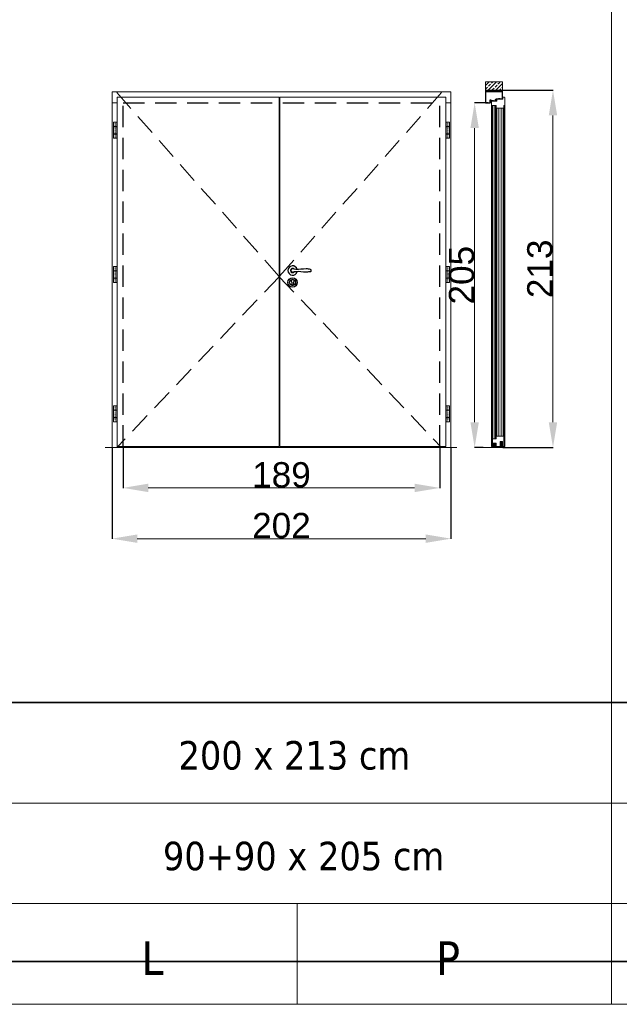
# Model space of a CAD drawing. Header units: millimetres. Extents: x 23192 to 149900, y -396339 to -79279.
# Tile 33 of 136: x 69113 to 69471, y -215125 to -214538. Entities that reach past the tile are written whole.
import ezdxf

# ---------------------------------------------------------------- set-up
doc = ezdxf.new("R2010")
doc.units = ezdxf.units.MM
doc.linetypes.add('CENTER', pattern=[0.6, 0.375, -0.075, 0.075, -0.075])
doc.linetypes.add('DASHED', pattern=[19.05, 12.7, -6.35])
doc.layers.get('0').update_dxf_attribs({"lineweight": 0})
for name, color, linetype, lineweight in [('0_LEGENDA', 7, 'Continuous', 13), ('Drzwi - hatch', 8, 'Continuous', 5), ('Drzwi KRAWĘDZIE', 7, 'Continuous', 20), ('Drzwi Kreskowanie', 252, 'Continuous', 5), ('KOREkty', 190, 'Continuous', 35)]:
    doc.layers.add(name, color=color, linetype=linetype, lineweight=lineweight)
for name, color, linetype in [('Drzwi - klamki', 150, 'Continuous'), ('Drzwi PRZER-DUŻA', 240, 'DASHED'), ('GRUBA', 4, 'Continuous')]:
    doc.layers.add(name, color=color, linetype=linetype)
doc.styles.add('ARIAL', font='tahoma.ttf')
doc.styles.add('AT_ARIAL', font='arial.ttf')
doc.dimstyles.new('Renata_ślusarka', dxfattribs={"dimtxt": 50, "dimasz": 50, "dimexe": 0.18, "dimexo": 0.0625, "dimgap": 0.09, "dimtad": 1, "dimdec": 0, "dimzin": 0, "dimdsep": 46, "dimtxsty": 'AT_ARIAL', "dimcen": 0.09, "dimclrd": 7, "dimclre": 7, "dimclrt": 7, "dimadec": 0, "dimazin": 0, "dimtfac": 1, "dimtdec": 0, "dimtofl": 0, "dimtmove": 0, "dimatfit": 3, "dimfxl": 1, "dimtolj": 1, "dimtzin": 0, "dimlwd": -1, "dimarcsym": 0})

# ---------------------------------------------------------------- blocks, each defined once
blk = doc.blocks.new('DA8083FR')
at = {"ltscale": 0.05}
for p, q in [((-6.399964, 0), (-8.399964, 0)), ((8.400024, 0), (6.400024, 0))]:
    blk.add_line(p, q, dxfattribs=at)
at = {"ltscale": 0.175}
for p, q in [((-3.5, 0), (3.5, 0)), ((-3.5, -1.199997), (3.5, -1.199997))]:
    blk.add_line(p, q, dxfattribs=at)
at = {"ltscale": 0.1125}
for p, q in [((-3.5, -2.900009), (-3.5, 0)), ((3.5, -2.900009), (3.5, 0))]:
    blk.add_line(p, q, dxfattribs=at)
at = {"ltscale": 0.3625}
for p, q in [((-9, -3.400009), (-9, -17.900009)), ((9, -3.400009), (9, -17.900009))]:
    blk.add_line(p, q, dxfattribs=at)
at = {"ltscale": 0.015}
for p, q in [((-8.699951, -0.300003), (-8.699951, -0.900009)), ((8.700012, -0.900009), (8.700012, -0.300003))]:
    blk.add_line(p, q, dxfattribs=at)
at = {"ltscale": 0.1}
for p, q in [((-8.5, -2.900009), (-4.5, -2.900009)), ((4.5, -2.900009), (8.5, -2.900009))]:
    blk.add_line(p, q, dxfattribs=at)
at = {"ltscale": 0.025}
for p, q in [((-8.399964, -1.199997), (-7.399964, -1.199997)), ((7.400024, -1.199997), (8.400024, -1.199997))]:
    blk.add_line(p, q, dxfattribs=at)
at = {"ltscale": 0.0875}
for p, q in [((-4.5, -18.900009), (-8, -18.900009)), ((8, -18.900009), (4.5, -18.900009))]:
    blk.add_line(p, q, dxfattribs=at)
at = {"ltscale": 0.098125}
for p, q in [((-7.799988, -22.825012), (-7.799988, -18.900009)), ((7.800049, -22.825012), (7.800049, -18.900009))]:
    blk.add_line(p, q, dxfattribs=at)
at = {"ltscale": 0.0325}
for p, q in [((-7.199951, -1.400009), (-7.199951, -2.699997)), ((7.200012, -2.699997), (7.200012, -1.400009))]:
    blk.add_line(p, q, dxfattribs=at)
at = {"ltscale": 0.098614}
for p, q in [((-6.839722, -18.900009), (-7.000305, -22.841293)), ((6.839783, -18.900009), (7.000366, -22.841293))]:
    blk.add_line(p, q, dxfattribs=at)
at = {"ltscale": 0.00918}
blk.add_line((-6.195435, -18.900009), (-6.113953, -19.258041), dxfattribs=at)
at = {"ltscale": 0.01516}
for p, q in [((-6.094483, -19.583938), (-6.157593, -20.187042)), ((6.157654, -20.187042), (6.094543, -19.583938))]:
    blk.add_line(p, q, dxfattribs=at)
at = {"ltscale": 0.0575}
for p, q in [((-6, -2.699997), (-6, -0.400009)), ((6, -0.400009), (6, -2.699997))]:
    blk.add_line(p, q, dxfattribs=at)
at = {"ltscale": 0.013848}
blk.add_line((-5.560852, -20.249466), (-5.503174, -19.698562), dxfattribs=at)
at = {"ltscale": 0.043857}
for p, q in [((-5.30426, -19.519378), (-3.549988, -19.519378)), ((5.304321, -19.519378), (3.550049, -19.519378))]:
    blk.add_line(p, q, dxfattribs=at)
at = {"ltscale": 0.4}
for p, q in [((-4.5, -2.900009), (-4.5, -18.900009)), ((4.5, -2.900009), (4.5, -18.900009))]:
    blk.add_line(p, q, dxfattribs=at)
at = {"ltscale": 0.225}
for p, q in [((-4.5, -2.900009), (4.5, -2.900009)), ((4.5, -2.900009), (-4.5, -2.900009)), ((4.5, -18.900009), (-4.5, -18.900009))]:
    blk.add_line(p, q, dxfattribs=at)
at = {"ltscale": 0.194121}
blk.add_line((-3.882385, -18.900009), (3.882446, -18.900009), dxfattribs=at)
at = {"ltscale": 0.061736}
for p, q in [((-3.349976, -19.719375), (-3.349976, -22.188797)), ((3.350036, -19.719375), (3.350036, -22.188797))]:
    blk.add_line(p, q, dxfattribs=at)
at = {"ltscale": 0.016505}
blk.add_line((-2.75, -21.147186), (-2.892883, -21.791748), dxfattribs=at)
at = {"ltscale": 0.035695}
for p, q in [((-2.75, -19.719375), (-2.75, -21.147186)), ((2.75, -21.147186), (2.75, -19.719375))]:
    blk.add_line(p, q, dxfattribs=at)
at = {"ltscale": 0.127501}
blk.add_line((2.550049, -19.519378), (-2.549988, -19.519378), dxfattribs=at)
at = {"ltscale": 0.108406}
blk.add_line((-2.168091, -10.699997), (2.168152, -10.699997), dxfattribs=at)
at = {"ltscale": 0.107848}
blk.add_line((2.156982, -9.5), (-2.156922, -9.5), dxfattribs=at)
at = {"ltscale": 0.017671}
blk.add_line((-0.353394, -23.37442), (0.353454, -23.37442), dxfattribs=at)
at = {"ltscale": 0.009999}
blk.add_line((0.200012, -2.900009), (-0.199951, -2.900009), dxfattribs=at)
at = {"ltscale": 0.012222}
blk.add_line((0, -6.6958), (0, -7.184692), dxfattribs=at)
at = {"ltscale": 0.016633}
blk.add_line((0, -7.184692), (0, -7.850006), dxfattribs=at)
at = {"ltscale": 0.016506}
blk.add_line((2.892944, -21.791748), (2.75, -21.147186), dxfattribs=at)
at = {"ltscale": 0.013847}
blk.add_line((5.560913, -20.24942), (5.503235, -19.698562), dxfattribs=at)
at = {"ltscale": 0.009179}
blk.add_line((6.114014, -19.258041), (6.195434, -18.900009), dxfattribs=at)
for points in [[(-8.5, -2.900009), (-8.599732, -2.910064), (-8.695374, -2.939758), (-8.858215, -3.051193), (-8.963745, -3.213195), (-9, -3.400009)], [(-8, -18.900009), (-8.202698, -18.879196), (-8.394165, -18.819046), (-8.567505, -18.723373), (-8.721863, -18.592086), (-8.838684, -18.444503), (-8.929993, -18.267639), (-8.982666, -18.086334), (-9, -17.900009)], [(8, -18.900009), (8.202698, -18.879196), (8.394165, -18.819046), (8.567505, -18.723373), (8.721863, -18.592086), (8.838684, -18.444503), (8.929993, -18.267639), (8.982666, -18.086334), (9, -17.900009)], [(9, -3.400009), (8.963806, -3.213195), (8.858276, -3.051193), (8.695373, -2.939758), (8.599792, -2.910064), (8.5, -2.900009)]]:
    blk.add_lwpolyline(points)
for radius in [3.404208, 2.915314, 2.25]:
    blk.add_circle((0, -10.100006), radius)
for centre, radius, start, end in [((-8.399964, -0.300003), 0.3, 90.000003, 180.000005), ((-8.399964, -0.900009), 0.3, 179.999991, 270.000001), ((-7.399964, -22.824997), 0.4, 180.001125, 357.665424), ((-7.399964, -1.400009), 0.2, 0, 90.000003), ((-7.399964, -2.699997), 0.2, 270.000001, 0), ((-6.399964, -0.400009), 0.4, 0, 90.000003), ((-3.671143, -20.447189), 2.5, 174.027059, 289.64092), ((-7.08905, -19.479889), 1, 354.027419, 12.81746), ((-5.799988, -2.699997), 0.2, 179.999991, 270.000001), ((-3.671143, -20.447189), 1.9, 174.026868, 275.613132), ((-5.30426, -19.719375), 0.2, 89.999996, 174.026704), ((-3.549988, -19.719375), 0.2, 359.999983, 89.999996), ((-3.5, -22.188797), 0.15, 275.61264, 0.000569), ((-2.599976, -21.856674), 0.3, 167.500472, 240.643356), ((-2.763611, -22.990097), 0.2, 62.74125, 109.632466), ((-2.549988, -19.719375), 0.2, 89.998555, 180.000005), ((0.929809, -15.581268), 7.5, 240.643274, 262.6826), ((-0.353394, -18.311325), 5.063093, 242.745388, 270.000001), ((0, -22.821808), 0.2, 262.681781, 277.318221), ((-0.929749, -15.581268), 7.5, 277.317456, 299.356727), ((0.353454, -18.311325), 5.063093, 269.999673, 297.254614), ((2.550049, -19.719375), 0.2, 359.999983, 89.998855), ((2.763672, -22.990097), 0.2, 70.364834, 117.260729), ((2.600036, -21.856674), 0.3, 299.356263, 12.499337), ((3.671203, -20.447189), 2.5, 250.359081, 5.972941), ((3.5, -22.188797), 0.15, 179.999691, 264.388645), ((3.550049, -19.719375), 0.2, 89.999996, 180.000005), ((3.671203, -20.447189), 1.900002, 264.386569, 5.974443), ((5.304321, -19.719375), 0.2, 5.973296, 89.999996), ((5.800049, -2.699997), 0.2, 270.000001, 0), ((6.400024, -0.400009), 0.4, 90.000003, 180.000005), ((7.089111, -19.479889), 1, 167.18224, 185.972268), ((7.400024, -22.824997), 0.4, 182.334564, 359.998863), ((7.400024, -1.400009), 0.2, 90.000003, 179.999991), ((7.400024, -2.699997), 0.2, 179.999991, 270.000001), ((8.400024, -0.300003), 0.3, 0, 90.000003), ((8.400024, -0.900009), 0.3, 270.000001, 0.00001)]:
    blk.add_arc(centre, radius, start, end)
blk = doc.blocks.new('*D34')
at = {"color": 7, "linetype": 'ByBlock', "lineweight": -2, "transparency": 16777216}
for p, q in [((69392.4, -214587.65), (69384.22, -214587.65)), ((69389.49, -214793.05), (69384.22, -214793.05))]:
    blk.add_line(p, q, dxfattribs=at)
at = {"color": 7, "transparency": 16777216}
blk.add_line((69384.4, -214778.05), (69384.4, -214602.65), dxfattribs=at)
at = {"color": 7, "linetype": 'ByBlock', "transparency": 16777216}
for points in [[(69381.9, -214602.65), (69386.9, -214602.65), (69384.4, -214587.65)], [(69381.9, -214778.05), (69386.9, -214778.05), (69384.4, -214793.05)]]:
    blk.add_solid(points, dxfattribs=at)
at = {"layer": 'DEFPOINTS', "color": 0, "linetype": 'ByBlock', "transparency": 16777216}
for p in [(69384.4, -214587.65), (69392.46, -214587.65), (69389.55, -214793.05)]:
    blk.add_point(p, dxfattribs=at)
at = {"color": 7, "linetype": 'ByBlock', "transparency": 16777216, "insert": (69376.65, -214690.35), "char_height": 15, "attachment_point": 5, "rotation": 90, "style": 'AT_ARIAL'}
blk.add_mtext('\\A1;205', dxfattribs=at)
blk = doc.blocks.new('*D35')
at = {"color": 7, "linetype": 'ByBlock', "lineweight": -2, "transparency": 16777216}
for p, q in [((69401.11, -214580.05), (69431.26, -214580.05)), ((69401.11, -214793.05), (69431.26, -214793.05))]:
    blk.add_line(p, q, dxfattribs=at)
at = {"color": 7, "transparency": 16777216}
blk.add_line((69431.08, -214595.05), (69431.08, -214778.05), dxfattribs=at)
at = {"color": 7, "linetype": 'ByBlock', "transparency": 16777216}
for points in [[(69428.58, -214595.05), (69433.58, -214595.05), (69431.08, -214580.05)], [(69428.58, -214778.05), (69433.58, -214778.05), (69431.08, -214793.05)]]:
    blk.add_solid(points, dxfattribs=at)
at = {"layer": 'DEFPOINTS', "color": 0, "linetype": 'ByBlock', "transparency": 16777216}
for p in [(69401.05, -214580.05), (69401.05, -214793.05), (69431.08, -214793.05)]:
    blk.add_point(p, dxfattribs=at)
at = {"color": 7, "linetype": 'ByBlock', "transparency": 16777216, "insert": (69423.32, -214686.55), "char_height": 15, "attachment_point": 5, "rotation": 90, "style": 'AT_ARIAL'}
blk.add_mtext('\\A1;213', dxfattribs=at)
blk = doc.blocks.new('*D36')
at = {"color": 7, "linetype": 'ByBlock', "lineweight": -2, "transparency": 16777216}
for p, q in [((69168.24, -214793.12), (69168.24, -214847.61)), ((69370.24, -214793.12), (69370.24, -214847.61))]:
    blk.add_line(p, q, dxfattribs=at)
at = {"color": 7, "transparency": 16777216}
blk.add_line((69183.24, -214847.43), (69355.24, -214847.43), dxfattribs=at)
at = {"color": 7, "linetype": 'ByBlock', "transparency": 16777216}
for points in [[(69183.24, -214844.93), (69183.24, -214849.93), (69168.24, -214847.43)], [(69355.24, -214844.93), (69355.24, -214849.93), (69370.24, -214847.43)]]:
    blk.add_solid(points, dxfattribs=at)
at = {"layer": 'DEFPOINTS', "color": 0, "linetype": 'ByBlock', "transparency": 16777216}
for p in [(69168.24, -214793.05), (69370.24, -214793.05), (69370.24, -214847.43)]:
    blk.add_point(p, dxfattribs=at)
at = {"color": 7, "linetype": 'ByBlock', "transparency": 16777216, "insert": (69269.24, -214839.68), "char_height": 15, "attachment_point": 5, "style": 'AT_ARIAL'}
blk.add_mtext('\\A1;202', dxfattribs=at)
blk = doc.blocks.new('*D37')
at = {"color": 7, "linetype": 'ByBlock', "lineweight": -2, "transparency": 16777216}
for p, q in [((69174.84, -214792.62), (69174.84, -214817.34)), ((69363.64, -214792.01), (69363.64, -214817.34))]:
    blk.add_line(p, q, dxfattribs=at)
at = {"color": 7, "transparency": 16777216}
blk.add_line((69189.84, -214817.16), (69348.64, -214817.16), dxfattribs=at)
at = {"color": 7, "linetype": 'ByBlock', "transparency": 16777216}
for points in [[(69189.84, -214814.66), (69189.84, -214819.66), (69174.84, -214817.16)], [(69348.64, -214814.66), (69348.64, -214819.66), (69363.64, -214817.16)]]:
    blk.add_solid(points, dxfattribs=at)
at = {"layer": 'DEFPOINTS', "color": 0, "linetype": 'ByBlock', "transparency": 16777216}
for p in [(69174.84, -214792.55), (69363.64, -214791.94), (69363.64, -214817.16)]:
    blk.add_point(p, dxfattribs=at)
at = {"color": 7, "linetype": 'ByBlock', "transparency": 16777216, "insert": (69269.24, -214809.42), "char_height": 15, "attachment_point": 5, "style": 'AT_ARIAL'}
blk.add_mtext('\\A1;189', dxfattribs=at)

msp = doc.modelspace()

# ---------------------------------------------------------------- hatches: boundary and pattern name
at = {"layer": 'Drzwi - hatch'}
h = msp.add_hatch(dxfattribs=at)
h.set_pattern_fill('ANSI33', color=256, scale=0.5)
h.set_pattern_definition([(45, (69511.0996, -218830.3435), (-2.245064, 2.245064), []), (45, (69513.3447, -218830.3435), (-2.245064, 2.245064), [1.5875, -0.79375])])
h.paths.add_polyline_path([(69390.848, -214575.058), (69390.848, -214580.054), (69401.048, -214580.054), (69401.048, -214575.058)])
h = msp.add_hatch(dxfattribs=at)
h.set_pattern_fill('AR-CONC', color=256, scale=0.003)
h.set_pattern_definition([(50, (70840.35185, -219106.025), (0.546554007, -0.047817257), [0.05715, -0.62865]), (355, (70840.35185, -219106.025), (-0.105730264, 0.573170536), [0.04572, -0.50292175]), (100.451445, (70840.3974, -219106.029), (0.44082374, 0.525353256), [0.048570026, -0.534270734]), (46.1842, (70840.35185, -219105.8726), (0.81323712, -0.12612698), [0.085725, -0.942975]), (96.635558, (70840.4196, -219105.8831), (0.7122124, 0.74227837), [0.07285507, -0.80140682]), (351.184151, (70840.35185, -219105.8726), (0.7122124, 0.74227837), [0.0685799, -0.7543792]), (21, (70840.42805, -219105.9107), (0.454843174, -0.306795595), [0.05715, -0.62865]), (326, (70840.42805, -219105.9107), (0.185406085, 0.5525639), [0.04572, -0.50292]), (71.451445, (70840.46595, -219105.93626), (0.64024926, 0.245768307), [0.048570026, -0.53426981]), (37.5, (70840.35185, -219106.025), (0.00926581, 0.253665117), [0, -0.496824, 0, -0.51054, 0, -0.504825]), (7.5, (70840.35185, -219106.025), (0.200458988, 0.300541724), [0, -0.291084, 0, -0.485394, 0, -0.192405]), (327.5, (70840.18192, -219106.025), (0.4067717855, -0.017186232), [0, -0.1905, 0, -0.59436, 0, -0.78867]), (317.5, (70840.10572, -219106.025), (0.444387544, 0.076279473), [0, -0.24765, 0, -0.394716, 0, -0.56007])])
h.paths.add_polyline_path([(69391.048, -214580.054), (69391.048, -214581.054), (69401.048, -214581.054), (69401.048, -214580.054)])
at = {"layer": 'Drzwi Kreskowanie'}
h = msp.add_hatch(dxfattribs=at)
h.set_pattern_fill('ANSI37', color=256, scale=0.05, style=0)
h.set_pattern_definition([(135, (75395.21072, -214010.57968), (0.1122532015, 0.1122532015), []), (45, (75395.21072, -214010.57968), (0.1122532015, -0.1122532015), [])])
h.paths.add_polyline_path([(69394.648, -214586.399), (69394.648, -214586.199), (69395.648, -214586.199), (69395.648, -214586.399)])
h = msp.add_hatch(dxfattribs=at)
h.set_pattern_fill('ANSI37', color=256, scale=0.05, style=0)
h.set_pattern_definition([(135, (75399.11072, -214009.38447), (0.1122532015, 0.1122532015), []), (45, (75399.11072, -214009.38447), (0.1122532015, -0.1122532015), [])])
h.paths.add_polyline_path([(69398.548, -214585.204), (69398.548, -214585.004), (69399.548, -214585.004), (69399.548, -214585.204)])

# ---------------------------------------------------------------- linework, layer by layer
for p, q in [((69397.148, -214585.774), (69397.148, -214585.69)), ((69397.148, -214585.931), (69397.148, -214586.009)), ((69171.337, -214587.654), (69168.237, -214587.654)), ((69370.241, -214587.654), (69367.141, -214587.654))]:
    msp.add_line(p, q)
at = {"ltscale": 0.2}
for p, q in [((69397.248, -214786.354), (69397.248, -214590.754)), ((69397.548, -214786.354), (69397.549, -214590.754))]:
    msp.add_line(p, q, dxfattribs=at)
at = {"linetype": 'CENTER', "ltscale": 0.5}
for p, q in [((69170.137, -214599.204), (69170.137, -214608.654)), ((69368.341, -214599.204), (69368.341, -214608.654)), ((69170.137, -214685.154), (69170.137, -214694.604)), ((69368.341, -214685.154), (69368.341, -214694.604)), ((69170.137, -214768.304), (69170.137, -214777.754)), ((69368.341, -214768.304), (69368.341, -214777.754))]:
    msp.add_line(p, q, dxfattribs=at)
at = {"linetype": 'DASHED'}
for points in [[(69171.077, -214581.396), (69267.887, -214691.225), (69171.077, -214793.054)], [(69364.697, -214581.396), (69267.887, -214691.225), (69364.697, -214793.054)]]:
    msp.add_lwpolyline(points, dxfattribs=at)
at = {"ltscale": 0.2}
msp.add_lwpolyline([(69397.098, -214787.854), (69397.099, -214589.254)], dxfattribs=at)
at = {"layer": '0_LEGENDA', "linetype": 'ByBlock', "ltscale": 5}
for p, q in [((69466.044, -215124.998), (69466.044, -213926.842)), ((67259.041, -214945.05), (70545.707, -214945.035)), ((67639.214, -215005.05), (70545.71, -215005.019)), ((67259.041, -215065.05), (70545.713, -215065.035)), ((67259.041, -215065.05), (70545.713, -215065.035)), ((67259.041, -215065.05), (70545.713, -215065.035)), ((69278.585, -215064.998), (69278.585, -215124.998)), ((67258.981, -215125.05), (70545.715, -215125.035))]:
    msp.add_line(p, q, dxfattribs=at)
at = {"layer": 'Drzwi - klamki', "ltscale": 0.2}
for p, q in [((69274.741, -214687.304), (69274.741, -214687.804)), ((69274.741, -214687.304), (69274.872, -214687.304)), ((69274.741, -214687.804), (69274.872, -214687.804)), ((69275.366, -214694.572), (69275.366, -214695.822)), ((69276.416, -214694.572), (69276.416, -214695.822))]:
    msp.add_line(p, q, dxfattribs=at)
for centre, radius in [((69275.891, -214694.672), 2.8), ((69275.896, -214694.676), 1.8)]:
    msp.add_circle(centre, radius, dxfattribs=at)
for centre, radius, start, end in [((69275.891, -214687.554), 2.801, 13.271535, 346.728465), ((69275.891, -214687.554), 1.25, 42.903782, 317.096218), ((69275.891, -214687.554), 1.05, 64.699839, 295.300161), ((69286.301, -214687.554), 0.74, 288.924644, 71.075356), ((69275.891, -214693.872), 0.875, 306.869898, 233.130102), ((69275.891, -214695.822), 0.525, 180, 270), ((69275.891, -214695.822), 0.525, 270, 0)]:
    msp.add_arc(centre, radius, start, end, dxfattribs=at)
for points in [[(69286.541, -214686.854), (69284.041, -214686.604), (69277.746, -214686.854), (69275.891, -214686.504)], [(69286.541, -214688.254), (69284.041, -214688.504), (69277.746, -214688.254), (69275.891, -214688.604)]]:
    msp.add_spline(points, degree=3, dxfattribs=at)
at = {"layer": 'Drzwi KRAWĘDZIE'}
for p, q in [((69390.848, -214581.054), (69390.848, -214580.054)), ((69401.048, -214581.054), (69401.048, -214580.054)), ((69168.237, -214793.054), (69168.237, -214581.054)), ((69370.241, -214581.054), (69168.237, -214581.054)), ((69363.24, -214581.054), (69168.237, -214581.054)), ((69267.887, -214584.254), (69171.337, -214584.254)), ((69171.337, -214792.554), (69171.337, -214584.254)), ((69267.887, -214792.554), (69267.887, -214584.254)), ((69268.191, -214585.454), (69267.887, -214585.454)), ((69367.141, -214584.254), (69268.191, -214584.254)), ((69268.191, -214792.554), (69268.191, -214584.254)), ((69367.141, -214792.554), (69367.141, -214584.254)), ((69370.241, -214793.054), (69370.241, -214581.054)), ((69393.748, -214585.854), (69393.748, -214587.554)), ((69393.748, -214585.854), (69393.748, -214587.554)), ((69394.148, -214585.904), (69393.798, -214585.904)), ((69393.798, -214585.904), (69393.798, -214586.199)), ((69393.798, -214585.904), (69393.798, -214586.199)), ((69394.144, -214586.169), (69393.798, -214586.199)), ((69393.896, -214586.241), (69393.798, -214586.793)), ((69393.896, -214586.241), (69393.798, -214586.25)), ((69393.896, -214586.241), (69393.798, -214586.25)), ((69393.896, -214586.241), (69393.798, -214586.793)), ((69393.798, -214586.25), (69393.798, -214586.793)), ((69393.798, -214586.25), (69393.798, -214586.793)), ((69393.938, -214586.293), (69393.798, -214587.078)), ((69393.938, -214586.293), (69393.798, -214587.078)), ((69393.938, -214586.293), (69394.098, -214586.426)), ((69394.148, -214586.219), (69393.948, -214586.236)), ((69393.948, -214586.236), (69394.148, -214586.403)), ((69396.537, -214585.82), (69396.537, -214585.887)), ((69396.539, -214585.814), (69396.62, -214585.694)), ((69396.608, -214586.005), (69396.539, -214585.893)), ((69396.711, -214586.01), (69396.617, -214586.01)), ((69396.733, -214585.689), (69396.629, -214585.689)), ((69396.738, -214585.706), (69396.659, -214585.783)), ((69396.659, -214585.783), (69396.808, -214585.777)), ((69396.816, -214585.949), (69396.659, -214585.94)), ((69396.659, -214585.94), (69396.719, -214585.992)), ((69396.808, -214585.777), (69396.878, -214585.693)), ((69396.882, -214586.007), (69396.816, -214585.949)), ((69396.972, -214585.689), (69396.886, -214585.689)), ((69396.949, -214586.01), (69396.889, -214586.01)), ((69396.979, -214585.708), (69396.909, -214585.774)), ((69396.909, -214585.774), (69397.148, -214585.774)), ((69397.148, -214585.931), (69396.909, -214585.931)), ((69396.909, -214585.931), (69396.957, -214585.992)), ((69397.148, -214585.349), (69397.148, -214585.69)), ((69397.148, -214585.69), (69397.148, -214585.38)), ((69397.148, -214585.689), (69397.148, -214585.38)), ((69397.148, -214585.38), (69397.148, -214585.69)), ((69397.148, -214586.009), (69397.148, -214586.449)), ((69397.148, -214586.449), (69397.148, -214586.009)), ((69397.148, -214586.009), (69397.148, -214586.449)), ((69397.148, -214586.009), (69397.148, -214586.395)), ((69397.187, -214585.337), (69398.028, -214585.249)), ((69397.247, -214585.447), (69397.247, -214586.337)), ((69397.266, -214585.426), (69397.482, -214585.403)), ((69397.33, -214586.253), (69397.266, -214586.344)), ((69397.358, -214586.309), (69397.294, -214586.422)), ((69397.401, -214585.657), (69397.401, -214585.65)), ((69397.404, -214585.666), (69397.498, -214585.828)), ((69397.499, -214585.545), (69397.407, -214585.637)), ((69397.581, -214586.444), (69397.432, -214586.297)), ((69397.47, -214585.679), (69397.485, -214585.716)), ((69397.578, -214586.349), (69397.472, -214586.246)), ((69397.557, -214585.566), (69397.476, -214585.647)), ((69397.485, -214585.716), (69397.527, -214585.803)), ((69397.506, -214585.425), (69397.506, -214585.529)), ((69397.507, -214585.857), (69397.507, -214586.059)), ((69397.525, -214586.077), (69397.55, -214586.077)), ((69397.527, -214585.803), (69397.549, -214585.841)), ((69397.555, -214585.863), (69397.555, -214586.012)), ((69397.557, -214585.566), (69397.557, -214585.454)), ((69397.572, -214586.019), (69397.571, -214586.019)), ((69397.578, -214586.012), (69397.578, -214585.763)), ((69397.578, -214586.095), (69397.578, -214586.349)), ((69398.039, -214585.349), (69397.587, -214585.419)), ((69397.613, -214585.728), (69397.613, -214585.728)), ((69397.648, -214585.763), (69397.648, -214586.423)), ((69398.076, -214585.306), (69398.076, -214585.292)), ((69393.748, -214587.554), (69393.981, -214587.371)), ((69393.798, -214587.078), (69393.798, -214587.451)), ((69393.798, -214587.078), (69393.798, -214587.451)), ((69393.798, -214587.451), (69393.986, -214587.303)), ((69393.981, -214587.371), (69394.157, -214587.554)), ((69393.986, -214587.303), (69394.164, -214587.498)), ((69394.098, -214586.426), (69394.109, -214586.486)), ((69394.157, -214587.554), (69394.348, -214587.554)), ((69394.348, -214587.538), (69394.217, -214587.509)), ((69394.348, -214589.254), (69394.348, -214787.854)), ((69394.948, -214589.254), (69394.948, -214792.554)), ((69395.248, -214589.254), (69395.248, -214787.854)), ((69396.498, -214589.254), (69396.498, -214787.854)), ((69397.247, -214586.449), (69397.202, -214586.449)), ((69397.619, -214586.452), (69397.602, -214586.452)), ((69398.848, -214786.354), (69398.848, -214590.754)), ((69400.148, -214786.354), (69400.148, -214590.754)), ((69401.448, -214786.354), (69401.448, -214590.754)), ((69401.748, -214792.554), (69401.748, -214590.754)), ((69402.348, -214589.254), (69402.348, -214787.854)), ((69169.137, -214608.704), (69169.137, -214599.204)), ((69169.137, -214599.204), (69171.137, -214599.204)), ((69169.137, -214601.704), (69171.137, -214601.704)), ((69169.137, -214601.804), (69171.137, -214601.804)), ((69171.137, -214608.704), (69171.137, -214599.204)), ((69367.341, -214608.704), (69367.341, -214599.204)), ((69369.341, -214599.204), (69367.341, -214599.204)), ((69369.341, -214601.704), (69367.341, -214601.704)), ((69369.341, -214601.804), (69367.341, -214601.804)), ((69369.341, -214608.704), (69369.341, -214599.204)), ((69169.137, -214606.104), (69171.137, -214606.104)), ((69169.137, -214606.204), (69171.137, -214606.204)), ((69169.137, -214608.704), (69171.137, -214608.704)), ((69369.341, -214606.104), (69367.341, -214606.104)), ((69369.341, -214606.204), (69367.341, -214606.204)), ((69369.341, -214608.704), (69367.341, -214608.704)), ((69169.137, -214694.654), (69169.137, -214685.154)), ((69169.137, -214685.154), (69171.137, -214685.154)), ((69171.137, -214694.654), (69171.137, -214685.154)), ((69367.341, -214694.654), (69367.341, -214685.154)), ((69369.341, -214685.154), (69367.341, -214685.154)), ((69369.341, -214694.654), (69369.341, -214685.154)), ((69169.137, -214687.654), (69171.137, -214687.654)), ((69169.137, -214687.754), (69171.137, -214687.754)), ((69369.341, -214687.654), (69367.341, -214687.654)), ((69369.341, -214687.754), (69367.341, -214687.754)), ((69169.137, -214692.054), (69171.137, -214692.054)), ((69169.137, -214692.154), (69171.137, -214692.154)), ((69169.137, -214694.654), (69171.137, -214694.654)), ((69369.341, -214692.054), (69367.341, -214692.054)), ((69369.341, -214692.154), (69367.341, -214692.154)), ((69369.341, -214694.654), (69367.341, -214694.654)), ((69169.137, -214777.804), (69169.137, -214768.304)), ((69169.137, -214768.304), (69171.137, -214768.304)), ((69171.137, -214777.804), (69171.137, -214768.304)), ((69367.341, -214777.804), (69367.341, -214768.304)), ((69369.341, -214768.304), (69367.341, -214768.304)), ((69369.341, -214777.804), (69369.341, -214768.304)), ((69169.137, -214770.804), (69171.137, -214770.804)), ((69169.137, -214770.904), (69171.137, -214770.904)), ((69369.341, -214770.804), (69367.341, -214770.804)), ((69369.341, -214770.904), (69367.341, -214770.904)), ((69169.137, -214775.204), (69171.137, -214775.204)), ((69169.137, -214775.304), (69171.137, -214775.304)), ((69169.137, -214777.804), (69171.137, -214777.804)), ((69369.341, -214775.204), (69367.341, -214775.204)), ((69369.341, -214775.304), (69367.341, -214775.304)), ((69369.341, -214777.804), (69367.341, -214777.804)), ((69399.658, -214789.624), (69399.648, -214792.554)), ((69400.868, -214789.554), (69399.728, -214789.554)), ((69399.757, -214789.864), (69399.748, -214792.554)), ((69399.758, -214789.654), (69399.757, -214789.784)), ((69399.757, -214789.784), (69399.882, -214789.784)), ((69399.882, -214789.864), (69399.757, -214789.864)), ((69399.757, -214790.294), (69399.857, -214790.291)), ((69399.791, -214791.347), (69399.757, -214790.294)), ((69400.838, -214789.654), (69399.758, -214789.654)), ((69399.924, -214792.614), (69399.791, -214791.347)), ((69399.857, -214790.291), (69399.89, -214791.337)), ((69399.89, -214791.337), (69399.901, -214791.335)), ((69399.907, -214791.393), (69399.896, -214791.394)), ((69399.896, -214791.394), (69399.922, -214791.643)), ((69399.897, -214789.799), (69399.897, -214789.849)), ((69399.901, -214791.335), (69399.907, -214791.393)), ((69399.913, -214790.354), (69399.913, -214790.434)), ((69399.913, -214790.434), (69400.013, -214790.434)), ((69399.913, -214790.434), (69399.913, -214790.734)), ((69399.913, -214791.552), (69399.913, -214790.734)), ((69399.913, -214790.734), (69400.013, -214790.734)), ((69399.922, -214791.643), (69399.997, -214791.635)), ((69399.933, -214790.334), (69399.943, -214790.334)), ((69399.943, -214790.334), (69399.974, -214790.365)), ((69399.976, -214791.637), (69399.943, -214791.632)), ((69399.984, -214791.691), (69400.057, -214791.681)), ((69400.068, -214791.785), (69399.994, -214791.791)), ((69400.138, -214791.574), (69399.995, -214791.574)), ((69399.995, -214791.574), (69400, -214791.615)), ((69399.998, -214789.854), (69400.092, -214789.854)), ((69399.998, -214790.13), (69399.998, -214789.854)), ((69399.998, -214791.454), (69399.998, -214790.654)), ((69399.998, -214790.654), (69400.598, -214790.654)), ((69400.598, -214791.454), (69399.998, -214791.454)), ((69400, -214791.615), (69400, -214791.619)), ((69400.013, -214790.455), (69400.013, -214790.654)), ((69400.013, -214791.354), (69400.013, -214790.734)), ((69400.044, -214791.607), (69400.207, -214791.718)), ((69400.207, -214791.718), (69400.07, -214791.861)), ((69400.137, -214789.769), (69400.106, -214789.802)), ((69400.483, -214791.454), (69400.113, -214791.454)), ((69400.458, -214789.769), (69400.137, -214789.769)), ((69400.146, -214789.981), (69400.144, -214789.981)), ((69400.144, -214790.577), (69400.146, -214790.577)), ((69400.154, -214789.979), (69400.442, -214789.979)), ((69400.154, -214789.979), (69400.154, -214789.979)), ((69400.442, -214790.579), (69400.154, -214790.579)), ((69400.154, -214790.579), (69400.154, -214790.579)), ((69400.452, -214790.029), (69400.178, -214790.029)), ((69400.178, -214790.529), (69400.452, -214790.529)), ((69400.228, -214789.749), (69400.228, -214789.769)), ((69400.228, -214789.749), (69400.368, -214789.749)), ((69400.238, -214791.82), (69400.238, -214791.674)), ((69400.358, -214791.674), (69400.358, -214791.82)), ((69400.368, -214789.749), (69400.368, -214789.769)), ((69400.388, -214791.718), (69400.552, -214791.607)), ((69400.525, -214791.861), (69400.388, -214791.718)), ((69400.444, -214789.98), (69400.442, -214789.979)), ((69400.442, -214790.579), (69400.444, -214790.578)), ((69400.451, -214789.981), (69400.452, -214789.982)), ((69400.452, -214790.576), (69400.451, -214790.577)), ((69400.49, -214789.802), (69400.458, -214789.769)), ((69400.6, -214791.574), (69400.458, -214791.574)), ((69400.504, -214789.854), (69400.598, -214789.854)), ((69400.601, -214791.791), (69400.528, -214791.785)), ((69400.539, -214791.681), (69400.612, -214791.691)), ((69400.583, -214790.654), (69400.583, -214790.455)), ((69400.583, -214790.734), (69400.583, -214791.354)), ((69400.583, -214790.734), (69400.683, -214790.734)), ((69400.595, -214790.434), (69400.683, -214790.434)), ((69400.596, -214791.615), (69400.6, -214791.574)), ((69400.596, -214791.619), (69400.596, -214791.615)), ((69400.598, -214789.854), (69400.598, -214790.13)), ((69400.598, -214790.654), (69400.598, -214791.454)), ((69400.599, -214791.635), (69400.673, -214791.643)), ((69400.652, -214791.632), (69400.619, -214791.637)), ((69400.622, -214790.365), (69400.653, -214790.334)), ((69400.653, -214790.334), (69400.663, -214790.334)), ((69400.805, -214791.347), (69400.672, -214792.614)), ((69400.673, -214791.643), (69400.699, -214791.394)), ((69400.683, -214790.434), (69400.683, -214790.354)), ((69400.683, -214790.734), (69400.683, -214790.434)), ((69400.683, -214790.734), (69400.683, -214791.552)), ((69400.689, -214791.393), (69400.695, -214791.335)), ((69400.699, -214791.394), (69400.689, -214791.393)), ((69400.695, -214791.335), (69400.706, -214791.337)), ((69400.699, -214789.849), (69400.699, -214789.799)), ((69400.706, -214791.337), (69400.739, -214790.291)), ((69400.714, -214789.784), (69400.838, -214789.784)), ((69400.839, -214789.864), (69400.714, -214789.864)), ((69400.739, -214790.291), (69400.839, -214790.294)), ((69400.839, -214790.294), (69400.805, -214791.347)), ((69400.838, -214789.784), (69400.838, -214789.654)), ((69400.848, -214792.554), (69400.839, -214789.864)), ((69400.948, -214792.554), (69400.938, -214789.624)), ((69373.704, -214793.054), (69164.126, -214793.054)), ((69267.887, -214792.554), (69171.337, -214792.554)), ((69172.437, -214793.054), (69172.437, -214792.554)), ((69173.632, -214793.054), (69173.632, -214792.554)), ((69174.837, -214793.054), (69174.837, -214792.554)), ((69367.141, -214792.554), (69268.191, -214792.554)), ((69363.641, -214793.054), (69363.641, -214792.554)), ((69364.846, -214793.054), (69364.846, -214792.554)), ((69366.041, -214793.054), (69366.041, -214792.554)), ((69389.548, -214793.054), (69404.048, -214793.054)), ((69399.048, -214792.554), (69399.048, -214792.654)), ((69399.648, -214792.554), (69399.048, -214792.554)), ((69399.648, -214792.654), (69399.048, -214792.654)), ((69400.019, -214791.843), (69399.944, -214791.851)), ((69399.944, -214791.851), (69400.021, -214792.576)), ((69399.968, -214791.864), (69399.999, -214791.852)), ((69400.008, -214792.034), (69400.298, -214792.003)), ((69400.026, -214791.869), (69400.033, -214791.932)), ((69400.033, -214791.932), (69400.148, -214791.92)), ((69400.298, -214792.003), (69400.587, -214792.034)), ((69400.447, -214791.92), (69400.563, -214791.932)), ((69400.563, -214791.932), (69400.569, -214791.869)), ((69400.575, -214792.576), (69400.651, -214791.851)), ((69400.651, -214791.851), (69400.577, -214791.843)), ((69400.596, -214791.852), (69400.628, -214791.864)), ((69401.548, -214792.554), (69400.948, -214792.554)), ((69401.548, -214792.654), (69400.948, -214792.654)), ((69401.548, -214792.654), (69401.548, -214792.554))]:
    msp.add_line(p, q, dxfattribs=at)
for points in [[(69401.048, -214575.058), (69401.048, -214580.054), (69390.848, -214580.054), (69390.848, -214575.058)], [(69395.648, -214586.199), (69395.648, -214586.399), (69394.648, -214586.399), (69394.648, -214586.199)], [(69399.548, -214585.004), (69399.548, -214585.204), (69398.548, -214585.204), (69398.548, -214585.004)]]:
    msp.add_lwpolyline(points, close=True, dxfattribs=at)
msp.add_lwpolyline([(69401.148, -214585.254), (69401.148, -214584.254), (69402.028, -214584.254, -0.4142136), (69402.348, -214584.574), (69402.348, -214589.254), (69401.748, -214589.254), (69401.748, -214590.754), (69397.248, -214590.754), (69397.248, -214589.254), (69394.348, -214589.254), (69394.348, -214586.754, -0.4142136), (69394.448, -214586.654), (69397.648, -214586.654), (69397.648, -214585.774, -0.4142136), (69397.968, -214585.454), (69400.948, -214585.454, 0.4142136)], format="xyb", close=True, dxfattribs=at)
for points in [[(69394.348, -214787.854), (69394.348, -214792.454, 0.4142136), (69394.448, -214792.554), (69395.148, -214792.554)], [(69400.948, -214792.554), (69402.248, -214792.554, 0.4142136), (69402.348, -214792.454), (69402.348, -214787.854)]]:
    msp.add_lwpolyline(points, format="xyb", dxfattribs=at)
for points in [[(69401.748, -214787.854), (69401.748, -214786.354), (69397.248, -214786.354), (69397.248, -214787.854), (69394.948, -214787.854)], [(69395.148, -214792.554), (69395.148, -214790.454), (69397.148, -214790.454), (69397.148, -214792.554)], [(69400.948, -214792.554), (69400.948, -214792.554), (69400.948, -214789.554), (69399.648, -214789.554), (69399.648, -214792.554)], [(69399.648, -214792.554), (69399.648, -214789.554), (69400.948, -214789.554), (69400.948, -214792.554)], [(69396.928, -214792.554), (69399.648, -214792.554)]]:
    msp.add_lwpolyline(points, dxfattribs=at)
msp.add_circle((69400.298, -214790.279), 0.185, dxfattribs=at)
for centre, radius, start, end in [((69396.548, -214585.82), 0.0108, 145.891512, 180), ((69396.548, -214585.887), 0.0108, 180, 212.164321), ((69396.617, -214586), 0.0108, 212.164321, 270), ((69396.629, -214585.7), 0.0108, 90, 145.891512), ((69396.711, -214586), 0.0108, 270, 42.125742), ((69396.729, -214585.7), 0.0112, 327.187015, 70.317648), ((69396.886, -214585.7), 0.0108, 90, 138.378315), ((69396.889, -214585.999), 0.0108, 228.90641, 270), ((69396.949, -214585.999), 0.0108, 270, 42.634802), ((69396.972, -214585.7), 0.0108, 312.592352, 90), ((69397.191, -214585.38), 0.0434, 95.939883, 180), ((69397.268, -214585.447), 0.0217, 95.939883, 180), ((69397.258, -214586.337), 0.0108, 180, 324.824078), ((69397.403, -214586.298), 0.0858, 37.234427, 148.272899), ((69397.4, -214586.335), 0.0496, 37.234427, 148.272899), ((69397.419, -214585.65), 0.0181, 135.011953, 180), ((69397.419, -214585.657), 0.0181, 180, 210.082978), ((69397.496, -214585.667), 0.0289, 135.011953, 202.825104), ((69397.484, -214585.425), 0.0217, 0.194561, 95.939883), ((69397.477, -214585.525), 0.0294, 311.9308, 352.434518), ((69397.436, -214585.865), 0.0716, 6.054134, 30.813003), ((69397.525, -214586.059), 0.0181, 180, 270), ((69397.512, -214585.863), 0.0434, 0, 30.082978), ((69397.551, -214586.106), 0.029, 22.041015, 92.413993), ((69397.57, -214585.997), 0.0216, 225.623014, 272.703636), ((69397.593, -214585.454), 0.0361, 98.810427, 180), ((69397.572, -214586.012), 0.00614, 270, 0), ((69397.613, -214585.763), 0.0351, 90, 180), ((69397.613, -214585.763), 0.0351, 0, 90), ((69398.032, -214585.292), 0.0434, 0, 95.939883), ((69398.032, -214585.306), 0.0434, 278.810427, 0), ((69393.587, -214587.021), 0.749, 320.425386, 45.715806), ((69393.619, -214586.959), 0.732, 5.005389, 43.713856), ((69393.563, -214587.048), 0.8, 324.848847, 348.996771), ((69397.202, -214586.395), 0.0542, 180, 270), ((69397.247, -214586.395), 0.0542, 270, 330.498729), ((69397.602, -214586.423), 0.0289, 223.946432, 270), ((69397.619, -214586.423), 0.0289, 270, 0), ((69399.728, -214789.624), 0.07, 90, 179.809015), ((69399.882, -214789.799), 0.015, 0, 90), ((69399.882, -214789.849), 0.015, 270, 0), ((69399.933, -214790.354), 0.02, 90, 180), ((69399.948, -214791.602), 0.03, 193.312825, 261), ((69399.991, -214791.741), 0.05, 97.795497, 274.204503), ((69400.298, -214790.279), 0.335, 117.266044, 242.733956), ((69399.98, -214791.617), 0.0202, 291, 330.724045), ((69400.027, -214791.632), 0.03, 55.798695, 186), ((69400.113, -214791.354), 0.1, 180, 270), ((69400.315, -214790.279), 0.285, 118.694414, 241.305586), ((69400.063, -214791.731), 0.05, 3.363372, 97.795497), ((69400.064, -214791.736), 0.05, 274.204503, 8.636628), ((69400.138, -214791.674), 0.1, 0, 90), ((69400.298, -214790.279), 0.155, 164.592551, 195.407449), ((69400.154, -214789.999), 0.02, 90, 117.266044), ((69400.154, -214790.559), 0.02, 242.733956, 270), ((69400.154, -214789.997), 0.0179, 90.07344, 117.501268), ((69400.154, -214790.561), 0.0179, 242.498732, 269.92656), ((69400.298, -214790.279), 0.155, 135.407449, 164.592551), ((69400.298, -214790.279), 0.155, 195.407449, 224.592551), ((69400.138, -214791.82), 0.1, 276, 0), ((69400.298, -214790.279), 0.155, 104.592551, 135.407449), ((69400.298, -214790.279), 0.155, 224.592551, 255.407449), ((69400.298, -214790.279), 0.155, 75.407449, 104.592551), ((69400.298, -214790.279), 0.155, 255.407449, 284.592551), ((69400.298, -214790.279), 0.155, 44.592551, 75.407449), ((69400.298, -214790.279), 0.155, 284.592551, 315.407449), ((69400.458, -214791.674), 0.1, 90, 180), ((69400.458, -214791.82), 0.1, 180, 264), ((69400.298, -214790.279), 0.155, 15.407449, 44.592551), ((69400.298, -214790.279), 0.155, 315.407449, 344.592551), ((69400.442, -214789.999), 0.02, 62.733956, 90), ((69400.442, -214790.559), 0.02, 270, 297.266044), ((69400.444, -214789.997), 0.0179, 62.656078, 89.752618), ((69400.444, -214790.56), 0.0179, 270.247382, 297.343922), ((69400.298, -214790.279), 0.155, 344.592551, 15.407449), ((69400.298, -214790.279), 0.335, 297.414284, 62.585716), ((69400.315, -214790.279), 0.285, 298.694414, 61.305586), ((69400.532, -214791.731), 0.05, 82.204503, 176.636628), ((69400.532, -214791.736), 0.05, 171.363372, 265.795497), ((69400.483, -214791.354), 0.1, 270, 0), ((69400.569, -214791.632), 0.03, 354, 124.201305), ((69400.616, -214791.617), 0.0202, 209.275955, 249), ((69400.605, -214791.741), 0.05, 265.795497, 82.204503), ((69400.648, -214791.602), 0.03, 279, 346.687175), ((69400.663, -214790.354), 0.02, 0, 90), ((69400.714, -214789.799), 0.015, 90, 180), ((69400.714, -214789.849), 0.015, 180, 270), ((69400.868, -214789.624), 0.07, 0.190985, 90), ((69399.648, -214792.554), 0.1, 270, 359.809015), ((69400.023, -214792.604), 0.1, 186.011857, 261.873164), ((69399.979, -214791.892), 0.03, 111, 178.687175), ((69400.008, -214791.984), 0.05, 191.662951, 270), ((69400.007, -214791.871), 0.02, 6, 111), ((69400.298, -214790.682), 2.041, 261.873164, 278.126836), ((69400.044, -214792.594), 0.03, 141.416859, 329.69824), ((69400.049, -214791.84), 0.03, 186, 316.201305), ((69400.298, -214790.682), 1.941, 263.255236, 276.744764), ((69400.547, -214791.84), 0.03, 223.798695, 354), ((69400.552, -214792.594), 0.03, 210.30176, 38.583141), ((69400.589, -214791.871), 0.02, 69, 174), ((69400.572, -214792.604), 0.1, 278.126836, 353.988143), ((69400.587, -214791.984), 0.05, 270, 348.337049), ((69400.617, -214791.892), 0.03, 1.312825, 69), ((69400.948, -214792.554), 0.1, 180.190985, 270)]:
    msp.add_arc(centre, radius, start, end, dxfattribs=at)
for points, knots in [([(69400.055, -214789.989), (69400.056, -214789.987), (69400.057, -214789.985), (69400.059, -214789.974), (69400.061, -214789.968), (69400.063, -214789.961), (69400.065, -214789.952), (69400.069, -214789.94), (69400.075, -214789.915), (69400.087, -214789.871), (69400.101, -214789.818), (69400.104, -214789.808), (69400.106, -214789.802)], [0, 0, 0, 0, 0.1047205, 0.1287243, 0.1487338, 0.1644171, 0.1801009, 0.2026265, 0.2441635, 0.3727949, 0.6587979, 1, 1, 1, 1]), ([(69400.056, -214789.999), (69400.056, -214790.001), (69400.056, -214790.01), (69400.058, -214790.037), (69400.059, -214790.06)], [0, 0, 0, 0, 0.1734568, 1, 1, 1, 1]), ([(69400.125, -214790.279), (69400.132, -214790.266), (69400.14, -214790.253), (69400.148, -214790.239), (69400.148, -214790.238)], [0, 0, 0, 0, 0.9277367, 1, 1, 1, 1]), ([(69400.148, -214790.32), (69400.145, -214790.313), (69400.136, -214790.299), (69400.129, -214790.286), (69400.125, -214790.279)], [0, 0, 0, 0, 0.4801678, 1, 1, 1, 1]), ([(69400.193, -214789.979), (69400.193, -214789.977), (69400.186, -214789.954), (69400.168, -214789.885), (69400.144, -214789.795), (69400.14, -214789.778), (69400.137, -214789.769)], [0, 0, 0, 0, 0.0183109, 0.3147695, 0.6608628, 1, 1, 1, 1]), ([(69400.178, -214790.029), (69400.178, -214790.029), (69400.177, -214790.025), (69400.173, -214790.015), (69400.167, -214790.002), (69400.16, -214789.99), (69400.152, -214789.982), (69400.148, -214789.981), (69400.146, -214789.981)], [0, 0, 0, 0, 0.008461, 0.1585412, 0.3722965, 0.5820765, 0.7906641, 1, 1, 1, 1]), ([(69400.146, -214790.577), (69400.148, -214790.576), (69400.152, -214790.575), (69400.16, -214790.567), (69400.167, -214790.556), (69400.173, -214790.542), (69400.177, -214790.533), (69400.178, -214790.529), (69400.178, -214790.529)], [0, 0, 0, 0, 0.20933591, 0.41792348, 0.62770338, 0.84145659, 0.99153899, 1, 1, 1, 1]), ([(69400.154, -214789.979), (69400.156, -214789.979), (69400.16, -214789.98), (69400.166, -214789.989), (69400.172, -214790.001), (69400.176, -214790.015), (69400.178, -214790.025), (69400.178, -214790.029), (69400.178, -214790.029)], [0, 0, 0, 0, 0.2093834, 0.417977, 0.6277204, 0.8414402, 0.9915354, 1, 1, 1, 1]), ([(69400.178, -214790.529), (69400.178, -214790.529), (69400.178, -214790.533), (69400.176, -214790.543), (69400.172, -214790.557), (69400.166, -214790.569), (69400.16, -214790.577), (69400.156, -214790.578), (69400.154, -214790.579)], [0, 0, 0, 0, 0.0084646, 0.1585597, 0.3722816, 0.5820232, 0.7906167, 1, 1, 1, 1]), ([(69400.187, -214790.17), (69400.191, -214790.163), (69400.2, -214790.149), (69400.207, -214790.136), (69400.211, -214790.129)], [0, 0, 0, 0, 0.4801663, 1, 1, 1, 1]), ([(69400.211, -214790.429), (69400.204, -214790.416), (69400.196, -214790.403), (69400.188, -214790.389), (69400.187, -214790.388)], [0, 0, 0, 0, 0.9277396, 1, 1, 1, 1]), ([(69400.211, -214790.129), (69400.213, -214790.129), (69400.229, -214790.129), (69400.245, -214790.129), (69400.259, -214790.129)], [0, 0, 0, 0, 0.1367016, 1, 1, 1, 1]), ([(69400.259, -214790.429), (69400.259, -214790.429), (69400.242, -214790.429), (69400.227, -214790.429), (69400.211, -214790.429)], [0, 0, 0, 0, 0.0188367, 1, 1, 1, 1]), ([(69400.337, -214790.129), (69400.337, -214790.129), (69400.354, -214790.129), (69400.369, -214790.129), (69400.384, -214790.129)], [0, 0, 0, 0, 0.0188367, 1, 1, 1, 1]), ([(69400.384, -214790.429), (69400.382, -214790.429), (69400.367, -214790.429), (69400.351, -214790.429), (69400.337, -214790.429)], [0, 0, 0, 0, 0.1367016, 1, 1, 1, 1]), ([(69400.384, -214790.129), (69400.392, -214790.141), (69400.399, -214790.155), (69400.408, -214790.169), (69400.408, -214790.17)], [0, 0, 0, 0, 0.9277396, 1, 1, 1, 1]), ([(69400.408, -214790.388), (69400.404, -214790.394), (69400.396, -214790.409), (69400.388, -214790.422), (69400.384, -214790.429)], [0, 0, 0, 0, 0.4801663, 1, 1, 1, 1]), ([(69400.458, -214789.769), (69400.457, -214789.775), (69400.454, -214789.788), (69400.434, -214789.861), (69400.415, -214789.933), (69400.406, -214789.968), (69400.403, -214789.979)], [0, 0, 0, 0, 0.2849892, 0.5743661, 0.8680149, 1, 1, 1, 1]), ([(69400.452, -214790.029), (69400.452, -214790.029), (69400.452, -214790.027), (69400.453, -214790.02), (69400.453, -214790.008), (69400.452, -214789.994), (69400.449, -214789.984), (69400.446, -214789.981), (69400.444, -214789.98)], [0, 0, 0, 0, 0.0094085, 0.057786, 0.2978874, 0.5329711, 0.7658786, 1, 1, 1, 1]), ([(69400.444, -214790.578), (69400.446, -214790.577), (69400.449, -214790.574), (69400.452, -214790.563), (69400.453, -214790.55), (69400.453, -214790.537), (69400.452, -214790.53), (69400.452, -214790.529), (69400.452, -214790.529)], [0, 0, 0, 0, 0.2341214, 0.4670289, 0.7021126, 0.942214, 0.9905915, 1, 1, 1, 1]), ([(69400.447, -214790.238), (69400.451, -214790.244), (69400.459, -214790.259), (69400.467, -214790.272), (69400.471, -214790.279)], [0, 0, 0, 0, 0.4801678, 1, 1, 1, 1]), ([(69400.471, -214790.279), (69400.464, -214790.291), (69400.456, -214790.305), (69400.448, -214790.319), (69400.447, -214790.32)], [0, 0, 0, 0, 0.9277367, 1, 1, 1, 1]), ([(69400.452, -214789.982), (69400.454, -214789.983), (69400.456, -214789.986), (69400.458, -214789.996), (69400.457, -214790.009), (69400.454, -214790.021), (69400.452, -214790.027), (69400.452, -214790.029), (69400.452, -214790.029)], [0, 0, 0, 0, 0.2340796, 0.4670005, 0.7021258, 0.9422265, 0.9905958, 1, 1, 1, 1]), ([(69400.452, -214790.529), (69400.452, -214790.529), (69400.452, -214790.53), (69400.454, -214790.537), (69400.457, -214790.549), (69400.458, -214790.562), (69400.456, -214790.572), (69400.454, -214790.575), (69400.452, -214790.576)], [0, 0, 0, 0, 0.0094042, 0.0577735, 0.2978742, 0.5329995, 0.7659204, 1, 1, 1, 1]), ([(69400.49, -214789.802), (69400.492, -214789.808), (69400.495, -214789.819), (69400.509, -214789.874), (69400.522, -214789.922), (69400.527, -214789.939), (69400.53, -214789.949), (69400.532, -214789.959), (69400.534, -214789.966), (69400.536, -214789.973), (69400.538, -214789.982), (69400.54, -214789.987), (69400.54, -214789.989), (69400.54, -214789.989)], [0, 0, 0, 0, 0.3352164, 0.6830603, 0.7604456, 0.7871766, 0.81409, 0.8308212, 0.8476507, 0.8631025, 0.8905979, 0.9665356, 1, 1, 1, 1]), ([(69400.536, -214790.059), (69400.538, -214790.037), (69400.539, -214790.01), (69400.54, -214790.001), (69400.54, -214789.999)], [0, 0, 0, 0, 0.8245988, 1, 1, 1, 1]), ([(69400.541, -214789.989), (69400.541, -214789.989), (69400.541, -214789.989), (69400.541, -214789.989), (69400.54, -214789.989)], [0, 0, 0, 0, 0.3616342, 1, 1, 1, 1])]:
    msp.add_open_spline(points, degree=3, knots=knots, dxfattribs=at)
at = {"layer": 'Drzwi PRZER-DUŻA'}
for points in [[(69174.837, -214792.554), (69174.837, -214587.654)], [(69174.837, -214587.654), (69363.641, -214587.654)], [(69363.641, -214792.554), (69363.641, -214587.654)]]:
    msp.add_lwpolyline(points, dxfattribs=at)
at = {"layer": 'GRUBA'}
for p, q in [((69393.748, -214585.854), (69393.748, -214586.367)), ((69393.748, -214585.854), (69393.748, -214586.367)), ((69393.748, -214587.654), (69393.748, -214585.854)), ((69393.748, -214585.854), (69393.748, -214586.367)), ((69393.748, -214585.854), (69393.748, -214586.367))]:
    msp.add_line(p, q, dxfattribs=at)
msp.add_lwpolyline([(69397.148, -214585.69), (69397.148, -214585.254), (69398.549, -214585.254), (69398.549, -214585.254), (69398.548, -214585.254), (69398.548, -214585.004), (69399.548, -214585.004), (69399.548, -214585.254), (69400.548, -214585.254), (69400.548, -214585.254), (69401.048, -214585.254), (69401.048, -214581.054), (69390.848, -214581.054), (69390.848, -214587.334, 0.4142136), (69391.168, -214587.654), (69393.748, -214587.654), (69393.748, -214585.854), (69394.148, -214585.854), (69394.148, -214586.449), (69394.648, -214586.449), (69394.648, -214586.199), (69395.648, -214586.199), (69395.648, -214586.449), (69397.148, -214586.449), (69397.148, -214586.009)], format="xyb", dxfattribs=at)
at = {"layer": 'KOREkty'}
msp.add_lwpolyline([(67665.983, -214945.048), (72306.583, -214945.048), (72306.583, -215099.544), (67665.983, -215099.544)], close=True, dxfattribs=at)

# ---------------------------------------------------------------- block references
at = {"layer": 'Drzwi KRAWĘDZIE', "xscale": 0.1, "yscale": 0.1, "zscale": 0.1}
msp.add_blockref('DA8083FR', (69396.148, -214790.454), dxfattribs=at)

# ---------------------------------------------------------------- texts
at = {"layer": '0_LEGENDA', "linetype": 'ByBlock', "ltscale": 5, "attachment_point": 1, "style": 'ARIAL'}
for s, insert, char_height, width in [('\\pxqc;{\\C4;200} x {\\C4;213} cm', (69195.545, -214968.075), 17, 162.7638), ('\\pxqc;90+90 x 205 cm', (68918.799, -215028.115), 17, 727.24534), ('\\pxqc;L', (68918.799, -215087.567), 20, 547.24534), ('\\pxqc;P', (69278.585, -215087.527), 20, 180)]:
    msp.add_mtext(s, dxfattribs=dict(at, insert=insert, char_height=char_height, width=width))

# ---------------------------------------------------------------- dimensions: what is measured, and where the dimension line sits
at = {"linetype": 'ByBlock'}
for base, p1, p2, picture, middle in [((69431.078, -214793.054), (69401.048, -214580.054), (69401.048, -214793.054), '*D35', (69423.324, -214686.554)), ((69384.403, -214587.654), (69389.548, -214793.054), (69392.458, -214587.654), '*D34', (69376.655, -214690.354))]:
    dim = msp.add_linear_dim(base=base, p1=p1, p2=p2, angle=90, dimstyle='Renata_ślusarka', override={"dimtxt": 15, "dimasz": 15}, dxfattribs=at)
    dim.commit()
    dim.dimension.update_dxf_attribs({"geometry": picture, "text_midpoint": middle})
for base, p1, p2, picture, middle in [((69370.241, -214847.432), (69168.237, -214793.054), (69370.241, -214793.054), '*D36', (69269.239, -214839.684)), ((69363.641, -214817.165), (69174.837, -214792.554), (69363.641, -214791.944), '*D37', (69269.239, -214809.416))]:
    dim = msp.add_linear_dim(base=base, p1=p1, p2=p2, dimstyle='Renata_ślusarka', override={"dimtxt": 15, "dimasz": 15}, dxfattribs=at)
    dim.commit()
    dim.dimension.update_dxf_attribs({"geometry": picture, "text_midpoint": middle})

doc.saveas('drawing.dxf')
